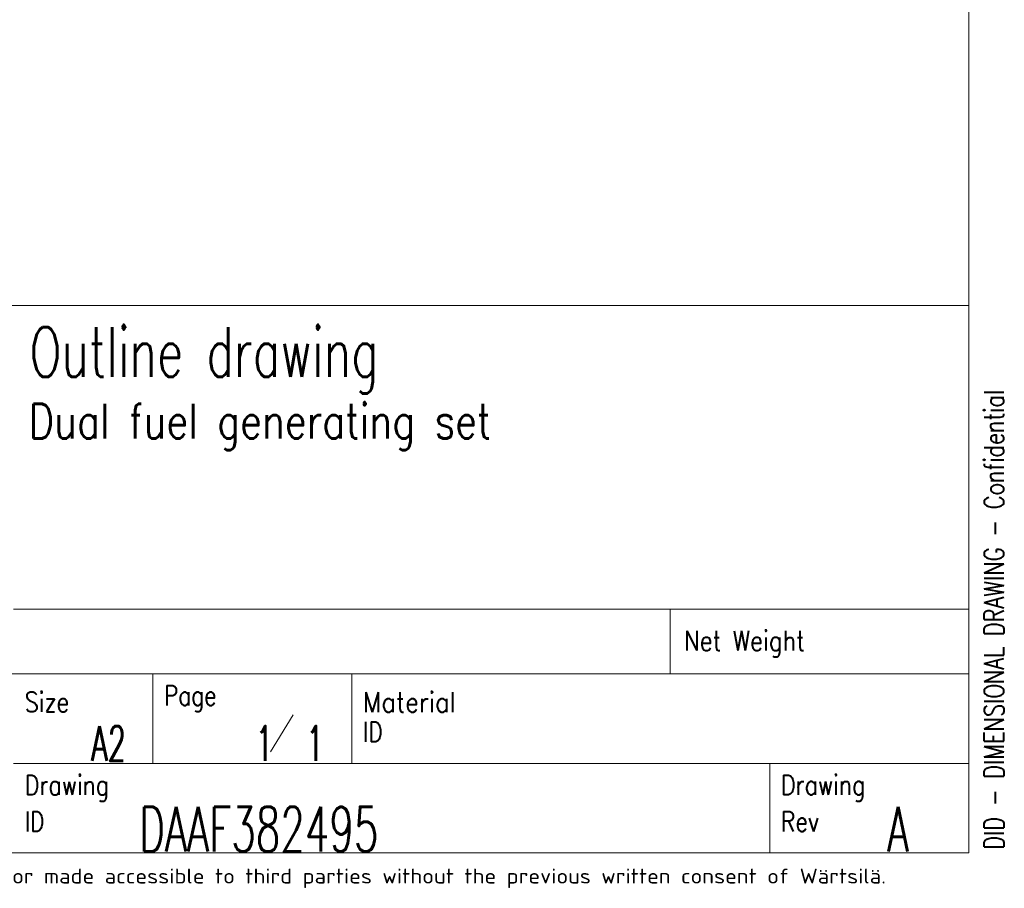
# Model space of a CAD drawing. Header units: inches. Extents: x 0 to 29700, y -16 to 21000.
# Tile 182 of 235: x 24680 to 29628, y 72 to 4436. Entities that reach past the tile are written whole.
import ezdxf

# ---------------------------------------------------------------- set-up
doc = ezdxf.new("R2010")
doc.units = ezdxf.units.IN
doc.layers.add('1', color=7, linetype='Continuous', true_color=0xffffff)
doc.layers.add('210', color=7, linetype='Continuous', true_color=0xffffff)
doc.styles.add('iso-1', font='isocp.shx')
doc.styles.add('latin_extended', font='simplex.shx')

msp = doc.modelspace()

# ---------------------------------------------------------------- linework, layer by layer
at = {"layer": '1', "color": 7, "linetype": 'Continuous', "lineweight": 18}
msp.add_line((20200, 3000), (29450, 3000), dxfattribs=at)
at = {"layer": '210', "color": 7, "linetype": 'Continuous', "lineweight": 18}
for p, q in [((29450, 250), (29450, 20750)), ((20200, 3000), (29450, 3000)), ((250, 250), (29450, 250))]:
    msp.add_line(p, q, dxfattribs=at)
at = {"layer": '210', "color": 7, "linetype": 'Continuous', "lineweight": 13}
for p, q in [((24649.765, 1475.002), (29450, 1475.002)), ((27949.78, 1150.002), (27949.78, 1475.002)), ((20200.02, 1150.002), (29450.02, 1150.002)), ((25349.764, 1150.002), (25349.763, 699.999)), ((26349.764, 699.999), (26349.764, 1150.002)), ((29450, 699.999), (24649.763, 699.999)), ((28449.999, 250), (28449.999, 699.999))]:
    msp.add_line(p, q, dxfattribs=at)
at = {"layer": '210', "color": 3, "linetype": 'Continuous', "lineweight": 13}
msp.add_line((25940.233, 757.727), (26053.688, 944.808), dxfattribs=at)

# ---------------------------------------------------------------- texts
at = {"layer": '210', "color": 3, "linetype": 'Continuous', "lineweight": 18, "attachment_point": 7, "line_spacing_factor": 0.963855, "style": 'latin_extended'}
for s, insert, char_height in [('\\W0.6796;Outline drawing', (24729.703, 2558.291), 250), ('\\W0.8094;Dual fuel generating set', (24725.728, 2273.93), 175), ('\\W0.6107;A2', (25040.162, 712.588), 175), ('\\W0.5906;1', (25865.778, 712.588), 175), ('\\W0.5906;1', (26119.95, 712.588), 175), ('\\W0.6396;DAAF382495', (25280.681, 256.904), 225), ('\\W0.6152;A', (29040.658, 256.904), 225)]:
    msp.add_mtext(s, dxfattribs=dict(at, insert=insert, char_height=char_height))
at = {"layer": '210', "color": 3, "linetype": 'Continuous', "lineweight": 18, "insert": (29626.484, 266.999), "char_height": 100, "attachment_point": 7, "rotation": 90, "line_spacing_factor": 0.963855, "style": 'latin_extended'}
msp.add_mtext('\\W0.7702;DID - DIMENSIONAL DRAWING - Confidential', dxfattribs=at)
at = {"layer": '210', "color": 211, "linetype": 'Continuous', "lineweight": 18, "char_height": 100, "attachment_point": 7, "line_spacing_factor": 0.963855, "style": 'latin_extended'}
for s, insert in [('\\W0.8446;Net Weight', (28017.58, 1233.318)), ('\\W0.8289;Size', (24705.065, 958.316)), ('\\W0.7995;Page', (25405.064, 958.316)), ('\\W0.8988;Material', (26405.065, 958.074)), ('\\W0.7905;ID', (26405.065, 808.074)), ('\\W0.8174;Drawing', (24705.063, 508.071)), ('\\W0.8174;Drawing', (28505.3, 508.315)), ('\\W0.7905;ID', (24705.063, 358.071)), ('\\W0.8107;Rev', (28505.299, 358.069))]:
    msp.add_mtext(s, dxfattribs=dict(at, insert=insert))
at = {"layer": '210', "color": 211, "linetype": 'Continuous', "lineweight": 13, "insert": (22946.98, 73.823), "char_height": 74.999998, "attachment_point": 7, "line_spacing_factor": 0.963855, "style": 'iso-1'}
msp.add_mtext('\\W1.2104;purpose nor copied in any way nor made accessible to third parties without the previous written consent of Wärtsilä.', dxfattribs=at)

doc.saveas('drawing.dxf')
